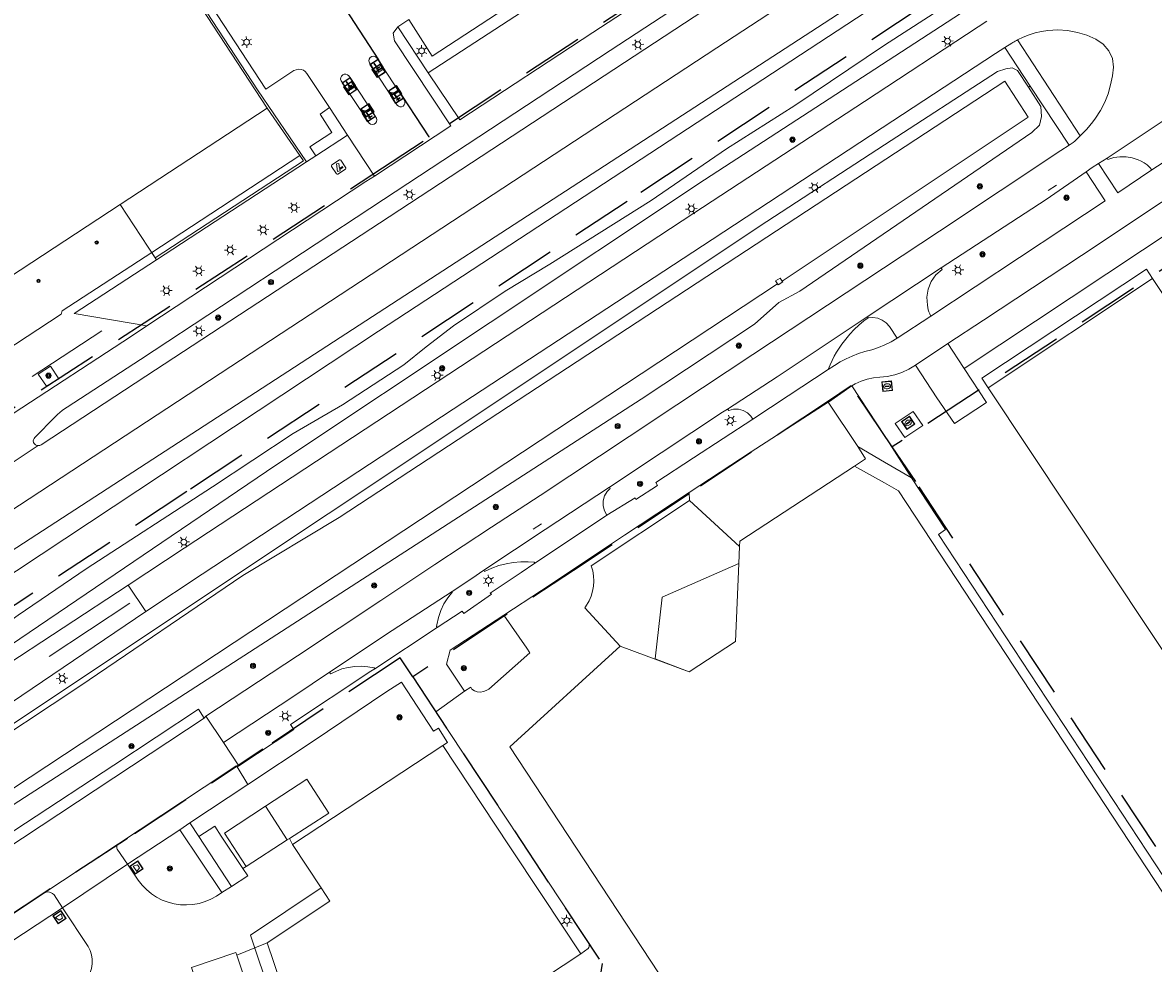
# Model space of a CAD drawing. Header units: metres. Extents: x 89872 to 94585, y 463299 to 469000.
# Tile 226 of 256: x 91911 to 92028, y 464622 to 464720. Entities that reach past the tile are written whole.
import ezdxf
from ezdxf.enums import TextEntityAlignment as Align

# ---------------------------------------------------------------- set-up
doc = ezdxf.new("R2010")
doc.units = ezdxf.units.M
doc.linetypes.add('HIDDEN', pattern=[9.525, 6.35, -3.175])
doc.layers.get('0').update_dxf_attribs({"linetype": 'CONTINUOUS'})
for name, color, linetype, lineweight in [('B-WE-GR-BEPLANTING_CULTUUR-G', 251, 'CONTINUOUS', 13), ('B-WE-GR-BOOM-S', 251, 'CONTINUOUS', 13), ('B-WE-GR-PLANTENBAK-S', 251, 'CONTINUOUS', 13), ('B-WE-IE-MEUBILAIR_WEGMEUBILAIR_SLAGBOOM-S', 251, 'CONTINUOUS', 13), ('B-WE-IE-TERREINAFSCHEIDING-G', 251, 'CONTINUOUS', 13), ('B-WE-KL-ET_LS_OV_LICHTMAST-S', 251, 'CONTINUOUS', 13), ('B-WE-KL-GAS_PUT-S', 251, 'CONTINUOUS', 13), ('B-WE-OG-TOPOGRAFIE_BEBOUWING-GV', 251, 'CONTINUOUS', 13), ('B-WE-OG-TOPOGRAFIE_BEBOUWING_LUIFEL-GV', 251, 'CONTINUOUS', 13), ('B-WE-OG-TOPOGRAFIE_HUISNUMMER-T25', 251, 'CONTINUOUS', 13), ('B-WE-OG-TOPOGRAFIE_STRAATNAAM-T18', 251, 'CONTINUOUS', 13), ('B-WE-OG-TOPOGRAFIE_WATER-GV', 251, 'CONTINUOUS', 13), ('B-WE-RI-DRAINAGE_PUT-S', 251, 'CONTINUOUS', 13), ('B-WE-VH-GOOT-G', 251, 'CONTINUOUS', 13), ('B-WE-VH-VERHARDING-GV', 251, 'CONTINUOUS', 13), ('B-WE-VW-PAAL_PRAATPAAL-S', 251, 'CONTINUOUS', 13), ('B_OVERBOUWLIJN_LIJN_1', 251, 'CONTINUOUS', 13), ('Percelen', 10, 'HIDDEN', 25), ('Q_CAMERA_0', 251, 'CONTINUOUS', 13), ('Q_PILAAR', 251, 'CONTINUOUS', 13), ('Q_PILAAR_0', 251, 'CONTINUOUS', 13)]:
    doc.layers.add(name, color=color, linetype=linetype, lineweight=lineweight)
doc.styles.get("Standard").update_dxf_attribs({"font": 'isocp.shx'})

# ---------------------------------------------------------------- blocks, each defined once
blk = doc.blocks.new('Q_LICHTMAST')
for points in [[(-0.26, 0.15), (-0.52, 0.3)], [(0, 0.3), (0, 0.6)], [(0.26, 0.15), (0.52, 0.3)], [(-0.26, -0.15), (-0.52, -0.3)], [(0, -0.3), (0, -0.6)], [(0.26, -0.15), (0.52, -0.3)]]:
    blk.add_lwpolyline(points)
blk.add_circle((0, 0), 0.3)
blk = doc.blocks.new('Q_PRAATPAAL')
blk.add_lwpolyline([(-0.5, 0.5), (0.5, 0.5), (0.5, -0.5), (-0.5, -0.5)], close=True)
for points in [[(-0.44, 0.46), (0.44, 0.46, -0.414214), (0.46, 0.44), (0.46, -0.44, -0.414214), (0.44, -0.46), (-0.44, -0.46, -0.414214), (-0.46, -0.44), (-0.46, 0.44), (-0.46, 0.44), (-0.46, 0.45), (-0.46, 0.45), (-0.46, 0.45), (-0.46, 0.45), (-0.46, 0.45), (-0.46, 0.45), (-0.46, 0.46), (-0.46, 0.46), (-0.46, 0.46), (-0.45, 0.46), (-0.45, 0.46), (-0.45, 0.46), (-0.45, 0.46), (-0.45, 0.46), (-0.45, 0.46), (-0.44, 0.46), (-0.44, 0.46)], [(-0.15, 0.22, 0.426944), (-0.15, 0.17)], [(-0.02, 0.31, 0.07503), (-0.15, 0.22)], [(-0.13, 0.08, 0.511022), (0.03, 0.08)], [(-0.08, 0.1, 0.3284), (0, 0.11)], [(0.21, 0.34, 0.843699), (0.18, 0.39)]]:
    blk.add_lwpolyline(points, format="xyb")
for points in [[(-0.15, 0.17), (-0.08, 0.1)], [(0.03, 0.08), (0.03, -0.37), (-0.13, -0.37), (-0.13, 0.08)], [(0.18, 0.39), (-0.02, 0.31)], [(0, 0.11), (0.21, 0.34)]]:
    blk.add_lwpolyline(points)
blk = doc.blocks.new('Q_BLOEMBAK')
for points in [[(-0.5, 0.5), (0.5, 0.5), (0.5, -0.5), (-0.5, -0.5)], [(-0.34, 0.2), (0.33, 0.2), (0.19, -0.25), (-0.2, -0.25)]]:
    blk.add_lwpolyline(points, close=True)
blk.add_lwpolyline([(-0.44, 0.46), (0.44, 0.46, -0.414214), (0.46, 0.44), (0.46, -0.44, -0.414214), (0.44, -0.46), (-0.44, -0.46, -0.414214), (-0.46, -0.44), (-0.46, 0.44), (-0.46, 0.44), (-0.46, 0.45), (-0.46, 0.45), (-0.46, 0.45), (-0.46, 0.45), (-0.46, 0.45), (-0.46, 0.45), (-0.46, 0.46), (-0.46, 0.46), (-0.46, 0.46), (-0.45, 0.46), (-0.45, 0.46), (-0.45, 0.46), (-0.45, 0.46), (-0.45, 0.46), (-0.45, 0.46), (-0.44, 0.46), (-0.44, 0.46)], format="xyb")
blk = doc.blocks.new('Q_SLAGBOOM')
blk.add_lwpolyline([(-0.5, 0.5), (0.5, 0.5), (0.5, -0.5), (-0.5, -0.5)], close=True)
blk.add_lwpolyline([(-0.44, 0.46), (0.44, 0.46, -0.414214), (0.46, 0.44), (0.46, -0.44, -0.414214), (0.44, -0.46), (-0.44, -0.46, -0.414214), (-0.46, -0.44), (-0.46, 0.44), (-0.46, 0.44), (-0.46, 0.45), (-0.46, 0.45), (-0.46, 0.45), (-0.46, 0.45), (-0.46, 0.45), (-0.46, 0.45), (-0.46, 0.46), (-0.46, 0.46), (-0.46, 0.46), (-0.45, 0.46), (-0.45, 0.46), (-0.45, 0.46), (-0.45, 0.46), (-0.45, 0.46), (-0.45, 0.46), (-0.44, 0.46), (-0.44, 0.46)], format="xyb")
for points in [[(-0.29, 0.04), (-0.38, 0.04), (-0.38, 0.1)], [(-0.38, 0.1), (-0.29, 0.1)], [(-0.29, 0.1), (-0.29, 0.2)], [(-0.29, 0.2), (-0.23, 0.2), (-0.23, 0.1)], [(-0.23, 0.04), (-0.23, -0.2), (-0.29, -0.2), (-0.29, 0.04)], [(-0.23, 0.1), (0.37, 0.1), (0.37, 0.04), (-0.23, 0.04)]]:
    blk.add_lwpolyline(points)
blk = doc.blocks.new('Camera')
for points in [[(2.32688, 79.587679), (17.684498, 79.587679)], [(0.406396, 62.309263), (0.406396, 77.666466)], [(17.684498, 60.38805), (2.32688, 60.38805)], [(4.920523, 75.76609), (3.047973, 71.751755), (5.555127, 70.582774), (5.555127, 64.208597), (7.11819, 64.208597), (7.11819, 69.853463), (15.095023, 66.135019), (16.967573, 70.150396), (4.920523, 75.76609)], [(19.606024, 77.666466), (19.606024, 62.309263), (19.606024, 62.309263)]]:
    blk.add_lwpolyline(points)
for points in [[(0.406396, 77.666466), (0.406396, 78.727092), (1.266081, 79.587679), (2.32688, 79.587679)], [(17.684498, 79.587679), (18.747382, 79.587679), (19.606024, 78.727092), (19.606024, 77.666466)], [(2.32688, 60.38805), (1.266081, 60.38805), (0.406396, 61.247594), (0.406396, 62.309263)], [(19.606024, 62.309263), (19.606024, 61.247594), (18.747382, 60.38805), (17.684498, 60.38805)]]:
    blk.add_open_spline(points, degree=3)
blk = doc.blocks.new('Q_CAMERA')
blk.add_blockref('Camera', (-0.4, -60.4))
blk = doc.blocks.new('Q_DRAINAGEPUT')
blk.add_lwpolyline([(-0.5, 0.5), (0.5, 0.5), (0.5, -0.5), (-0.5, -0.5)], close=True)
for points in [[(-0.44, 0.46), (0.44, 0.46, -0.414214), (0.46, 0.44), (0.46, -0.44, -0.414214), (0.44, -0.46), (-0.44, -0.46, -0.414214), (-0.46, -0.44), (-0.46, 0.44), (-0.46, 0.44), (-0.46, 0.45), (-0.46, 0.45), (-0.46, 0.45), (-0.46, 0.45), (-0.46, 0.45), (-0.46, 0.45), (-0.46, 0.46), (-0.46, 0.46), (-0.46, 0.46), (-0.45, 0.46), (-0.45, 0.46), (-0.45, 0.46), (-0.45, 0.46), (-0.45, 0.46), (-0.45, 0.46), (-0.44, 0.46), (-0.44, 0.46)], [(-0.34, 0.1, 0.380426), (-0.28, -0.18)], [(-0.01, 0.27, 0.240218), (-0.34, 0.1)], [(-0.19, 0.04, 0.853344), (-0.19, -0.03)], [(0.33, 0.11, 0.240191), (-0.01, 0.27)], [(0.18, -0.03, 0.849746), (0.18, 0.04)], [(0.27, -0.18, 0.380426), (0.33, 0.11)], [(-0.28, -0.18, 0.148452), (0.01, -0.26)], [(0.01, -0.26, 0.131742), (0.27, -0.18)]]:
    blk.add_lwpolyline(points, format="xyb")
for points in [[(-0.19, 0.04), (0.18, 0.04)], [(0.18, -0.03), (-0.19, -0.03)]]:
    blk.add_lwpolyline(points)
blk = doc.blocks.new('Q_GASPUT')
blk.add_lwpolyline([(-0.5, 0.5), (0.5, 0.5), (0.5, -0.5), (-0.5, -0.5)], close=True)
for points in [[(-0.44, 0.46), (0.44, 0.46, -0.414214), (0.46, 0.44), (0.46, -0.44, -0.414214), (0.44, -0.46), (-0.44, -0.46, -0.414214), (-0.46, -0.44), (-0.46, 0.44), (-0.46, 0.44), (-0.46, 0.45), (-0.46, 0.45), (-0.46, 0.45), (-0.46, 0.45), (-0.46, 0.45), (-0.46, 0.45), (-0.46, 0.46), (-0.46, 0.46), (-0.46, 0.46), (-0.45, 0.46), (-0.45, 0.46), (-0.45, 0.46), (-0.45, 0.46), (-0.45, 0.46), (-0.45, 0.46), (-0.44, 0.46), (-0.44, 0.46)], [(-0.34, 0.1, 0.380426), (-0.28, -0.18)], [(-0.01, 0.27, 0.240218), (-0.34, 0.1)], [(-0.19, 0.04, 0.853344), (-0.19, -0.03)], [(0.33, 0.11, 0.240191), (-0.01, 0.27)], [(0.18, -0.03, 0.849746), (0.18, 0.04)], [(0.27, -0.18, 0.380426), (0.33, 0.11)], [(-0.28, -0.18, 0.148452), (0.01, -0.26)], [(0.01, -0.26, 0.131742), (0.27, -0.18)]]:
    blk.add_lwpolyline(points, format="xyb")
for points in [[(-0.19, 0.04), (0.18, 0.04)], [(0.18, -0.03), (-0.19, -0.03)]]:
    blk.add_lwpolyline(points)
blk = doc.blocks.new('BOOM-970')
at = {"layer": 'Q_PILAAR'}
for radius in [0.18, 0.09]:
    blk.add_circle((0, 0), radius, dxfattribs=at)
blk = doc.blocks.new('Q_PILAAR')
at = {"layer": 'Q_PILAAR'}
for p, q in [((0.05, 0.31), (0.12, 0.24)), ((0.12, 0.12), (0.05, 0.05)), ((0.31, 0.31), (0.24, 0.24)), ((0.24, 0.12), (0.31, 0.05))]:
    blk.add_line(p, q, dxfattribs=at)
blk.add_blockref('BOOM-970', (0.18, 0.18))
blk = doc.blocks.new('Q_BOOM')
for radius in [0.27, 0.18, 0.09]:
    blk.add_circle((0, 0), radius)

msp = doc.modelspace()

# ---------------------------------------------------------------- linework, layer by layer
at = {"layer": 'B-WE-GR-BEPLANTING_CULTUUR-G'}
for p, q in [((92015.05, 464712.97), (92014.86, 464712.85)), ((91941.29, 464705.77), (91944.58, 464707.92)), ((92031.17, 464699.05), (92008.22, 464683.82)), ((92000, 464676.9), (91996.65, 464682.03)), ((92000, 464676.9), (92002.79, 464672.53))]:
    msp.add_line(p, q, dxfattribs=at)
for points in [[(91874.75, 464785.04), (91916.78, 464778.58), (91970.07, 464770.44), (91972.98, 464769.96), (91976.33, 464768.84), (91979.22, 464766.98), (91981.31, 464764.76), (91996.04, 464742.43), (91952.89, 464714.33)], [(92003.09, 464725.57), (91911.12, 464665.79), (91898.3, 464657.47), (91896.52, 464656.85), (91895.67, 464656.71), (91894.35, 464656.72), (91890.7, 464657.11)], [(91880.21, 464658.01), (91879.64, 464657.42), (91879.46, 464656.8), (91879.49, 464656.22), (91886.07, 464646.21), (91886.69, 464645.59), (91888.09, 464645.1), (91889.79, 464644.87), (91891.71, 464644.87), (91893.64, 464645.23), (91895.27, 464645.65), (91896.99, 464646.6), (91937.15, 464673.85), (91981.42, 464703.29), (92007.84, 464720.48)]]:
    msp.add_lwpolyline(points, dxfattribs=at)
at = {"layer": 'B-WE-IE-TERREINAFSCHEIDING-G'}
for p, q in [((91939.65, 464705.8), (91936.26, 464710.71)), ((91924.35, 464695.78), (91939.65, 464705.8)), ((91940.02, 464705.25), (91939.65, 464705.8)), ((91924.71, 464695.23), (91940.02, 464705.25)), ((91940.34, 464705.15), (91924.83, 464695.04)), ((91915.11, 464689.76), (91924.35, 464695.78)), ((91924.35, 464695.78), (91924.71, 464695.23)), ((91924.71, 464695.23), (91924.83, 464695.04)), ((91994.19, 464680.33), (91997.24, 464675.75)), ((91931.53, 464635.54), (91933.77, 464632.17))]:
    msp.add_line(p, q, dxfattribs=at)
for points in [[(91909.06, 464691.89), (91909.3, 464691.97), (91909.51, 464692.11), (91909.67, 464692.31), (91909.77, 464692.54), (91909.81, 464692.79), (91909.77, 464693.04), (91909.66, 464693.26), (91921.08, 464700.76), (91936.26, 464710.71)], [(91924.83, 464695.04), (91916.34, 464689.51), (91923.84, 464688.21)], [(91988.95, 464692.57), (91989.02, 464692.47), (91989.51, 464692.75), (91989.45, 464692.82)], [(91892.86, 464684.29), (91903.25, 464682.7), (91903.73, 464682.67), (91904.21, 464682.71), (91904.68, 464682.81), (91905.13, 464682.98), (91905.55, 464683.22), (91914.99, 464689.42), (91915.11, 464689.76)], [(92006.56, 464686.41), (92008.17, 464683.93), (92008.22, 464683.82)], [(91914.75, 464682.76), (91913.92, 464684.05), (91912.63, 464683.24), (91913.5, 464681.98), (91914.75, 464682.76)], [(92008.22, 464683.82), (92010.54, 464680.3), (92007.22, 464678.13), (92005.42, 464680.8), (92003.19, 464684.16)], [(91996.9, 464673.73), (91998.06, 464674.5), (91997.24, 464675.75)], [(91997.24, 464675.75), (92000, 464674.14), (92002.79, 464672.53)], [(92002.79, 464672.53), (92006.31, 464667.19), (92005.57, 464666.66), (92037.41, 464618.27), (92028.57, 464560.73), (92020.8, 464558.14), (92020.97, 464557.55), (92017.39, 464556.38)], [(91929.22, 464635.48), (91930.87, 464636.54), (91931.53, 464635.54)]]:
    msp.add_lwpolyline(points, dxfattribs=at)
at = {"layer": 'B-WE-OG-TOPOGRAFIE_BEBOUWING-GV'}
for p, q in [((91936.26, 464710.71), (91909.35, 464751.87)), ((91985.05, 464665.45), (91984.97, 464663.67)), ((91984.97, 464663.67), (91984.62, 464655.63)), ((91979.85, 464652.5), (91972.73, 464655.16)), ((91954.4, 464644.88), (91938.9, 464634.65)), ((91938.35, 464635.14), (91936.11, 464638.62)), ((91938.58, 464635.29), (91942.64, 464637.9)), ((91934.1, 464632.4), (91938.35, 464635.14)), ((91938.35, 464635.14), (91938.58, 464635.29)), ((91968.65, 464623.37), (91964.67, 464629.38))]:
    msp.add_line(p, q, dxfattribs=at)
for points in [[(92027.69, 464693.1), (92010.72, 464681.82), (92039.91, 464637.88), (92056.89, 464649.16), (92027.69, 464693.1)], [(91996.9, 464673.73), (91985.08, 464665.97), (91985.05, 464665.45)], [(92015, 464557.13), (92027.77, 464561.38), (92036.39, 464618.07), (92001.46, 464671.18), (92000, 464672), (91996.9, 464673.73)], [(91972.73, 464655.16), (91961.34, 464644.75), (91986.14, 464607.03), (91979.56, 464563.66)], [(91964.67, 464629.38), (91961.27, 464634.51), (91954.4, 464644.88)], [(91942.64, 464637.9), (91940.37, 464641.42), (91936.11, 464638.62)], [(91936.11, 464638.62), (91931.85, 464635.82), (91934.1, 464632.4)], [(91938.9, 464634.65), (91941.85, 464630.2), (91942.75, 464628.8), (91936.27, 464624.51)], [(91936.27, 464624.51), (91938.36, 464618.3), (91938.47, 464618.33), (91942.47, 464606.43), (91940.97, 464606.09), (91941.34, 464604.34), (91941.64, 464602.59), (91941.66, 464600.81), (91941.5, 464599.07), (91938.25, 464577.61), (91949.05, 464576.02), (91955.86, 464575.01), (91963.23, 464573.9), (91963.44, 464573.86)], [(91958.17, 464602.6), (91950.43, 464603.78), (91946.96, 464609.04), (91968.65, 464623.37)]]:
    msp.add_lwpolyline(points, dxfattribs=at)
at = {"layer": 'B-WE-OG-TOPOGRAFIE_BEBOUWING_LUIFEL-GV'}
for p in [(91984.62, 464655.63), (91976.33, 464653.82)]:
    msp.add_line(p, (91979.85, 464652.5), dxfattribs=at)
for points in [[(91984.97, 464663.67), (91977.04, 464660.22), (91976.33, 464653.82)], [(91984.62, 464655.63), (91984.97, 464663.67), (91984.97, 464663.67)]]:
    msp.add_lwpolyline(points, dxfattribs=at)
at = {"layer": 'B-WE-OG-TOPOGRAFIE_STRAATNAAM-T18'}
for p, q in [((92016.92, 464702.19), (92017.75, 464702.75)), ((91963.75, 464667.23), (91964.58, 464667.78)), ((91913.76, 464654.06), (91922.1, 464659.57))]:
    msp.add_line(p, q, dxfattribs=at)
at = {"layer": 'B-WE-OG-TOPOGRAFIE_WATER-GV'}
for points in [[(91905, 464659.29), (91907.9, 464661.3), (91947.77, 464687.67), (92000, 464721.91), (92004.09, 464724.59), (92004.76, 464724.58), (92005.41, 464724.19), (92006.81, 464722.14), (92006.78, 464721.88), (92006.58, 464721.45), (92000, 464717.2), (91990.75, 464710.96), (91983.69, 464706.49), (91975.93, 464701.18), (91965.45, 464694.58), (91960.86, 464691.79)], [(92014.86, 464712.85), (92013.75, 464714.59), (92013.18, 464714.86), (92012.52, 464714.76), (92011.66, 464714.5), (92000, 464706.9), (91987.85, 464698.99), (91897.25, 464638.63), (91896.9, 464637.37), (91896.81, 464636.3), (91897.25, 464635.13), (91897.5, 464634.79)], [(91897.5, 464634.79), (91897.97, 464634.15), (91899.32, 464633.34), (91900.39, 464633.07), (91901.74, 464633.43), (91974.89, 464680.66), (91986.6, 464688.41), (91989.1, 464690.63), (91991.26, 464691.79), (92015.2, 464708.17), (92016, 464708.93), (92016.23, 464709.82), (92016.13, 464710.88), (92014.86, 464712.85)], [(91989.45, 464692.82), (92014.83, 464709.76), (92012.42, 464713.47), (91943.69, 464668.42), (91933.77, 464662.45), (91916.94, 464651.03), (91905.57, 464643.51)], [(91988.95, 464692.57), (91988.74, 464692.87), (91989.22, 464693.14), (91989.45, 464692.82)], [(91901.24, 464634.67), (91988.95, 464692.57)], [(91960.86, 464691.79), (91955.51, 464688.21), (91952.67, 464686.04), (91950.38, 464684.2), (91944.05, 464680.05), (91938.95, 464677.1), (91930.64, 464671.58), (91917.59, 464663.14), (91910.57, 464658.36), (91907.06, 464655.82)]]:
    msp.add_lwpolyline(points, dxfattribs=at)
at = {"layer": 'B-WE-VH-GOOT-G'}
msp.add_line((91912.01, 464682.99), (91919.19, 464687.71), dxfattribs=at)
at = {"layer": 'B-WE-VH-VERHARDING-GV'}
for p, q in [((91950.89, 464719.84), (91949.77, 464719.09)), ((91949.77, 464719.09), (91952.89, 464714.33)), ((92013.74, 464717.75), (92020.22, 464707.83)), ((92015.05, 464712.97), (92012.43, 464716.96)), ((91944.69, 464714.03), (91944.56, 464714.14)), ((91952.89, 464714.33), (91956.17, 464709.48)), ((92019.06, 464706.87), (92015.05, 464712.97)), ((91944.58, 464707.92), (91942.71, 464710.77)), ((91949.98, 464710.84), (91950.14, 464710.84)), ((92030.51, 464710.57), (92022.99, 464705.55)), ((91947.35, 464703.69), (91944.58, 464707.92)), ((91955.23, 464708.87), (91947.35, 464703.69)), ((92027.61, 464704.33), (92031.4, 464706.82)), ((91941.29, 464705.77), (91940.34, 464705.15)), ((92022.99, 464705.55), (92022.1, 464704.98)), ((92022.1, 464704.98), (92024.09, 464701.97)), ((92022.8, 464701.12), (92020.84, 464704.14)), ((92024.09, 464701.97), (92027.61, 464704.33)), ((92005.85, 464694.2), (91998.23, 464689.16)), ((92001.31, 464686.95), (92004.79, 464689.23)), ((91998.31, 464689.04), (91998.23, 464689.16)), ((92006.56, 464686.41), (92003.19, 464684.16)), ((92001.12, 464678.14), (92002.09, 464676.7)), ((91912.62, 464675.85), (91908.66, 464673.26)), ((91979.83, 464671), (91979.89, 464670.19)), ((91979.89, 464670.19), (91985.05, 464665.45)), ((91888.87, 464639.73), (91921.91, 464661.44)), ((91921.91, 464661.44), (91923.74, 464658.74)), ((91960.72, 464658.36), (91955.17, 464654.73)), ((91947.38, 464652.81), (91953.82, 464657.06)), ((91953.68, 464648.36), (91956.64, 464650.48)), ((91929.77, 464647.71), (91929.94, 464647.91)), ((91929.94, 464647.91), (91931.76, 464645.2)), ((91931.76, 464645.2), (91933.36, 464642.8)), ((91933.18, 464642.68), (91933.36, 464642.8)), ((91934.26, 464640.85), (91933.18, 464642.68)), ((91932.02, 464642.05), (91920.91, 464634.74)), ((91934.26, 464640.85), (91928.3, 464636.89)), ((91927.26, 464636.19), (91928.3, 464636.89)), ((91928.3, 464636.89), (91929.22, 464635.48)), ((91927.26, 464636.19), (91921.84, 464632.63)), ((91931.58, 464629.69), (91927.26, 464636.19)), ((91913.23, 464629.63), (91920.91, 464634.74)), ((91929.22, 464635.48), (91932.59, 464630.34)), ((91938.58, 464635.29), (91938.9, 464634.65)), ((91921.84, 464632.63), (91915.15, 464628.13)), ((91933.77, 464632.17), (91934.1, 464632.4)), ((91932.59, 464630.34), (91931.58, 464629.69)), ((91915.15, 464628.13), (91902.3, 464619.69)), ((91939.19, 464605.13), (91933.15, 464623.23))]:
    msp.add_line(p, q, dxfattribs=at)
for points in [[(91940.34, 464705.15), (91935.28, 464712.59), (91909.61, 464751.89)], [(91917.16, 464750.72), (91917.42, 464750.32), (91917.46, 464750.17), (91917.46, 464750.01), (91917.43, 464749.86), (91917.36, 464749.71), (91917.26, 464749.6), (91913.55, 464747.18), (91936.12, 464712.65), (91939.04, 464714.57), (91939.27, 464714.67), (91939.52, 464714.72), (91939.77, 464714.7), (91940.01, 464714.62), (91940.21, 464714.48), (91940.38, 464714.29), (91942.71, 464710.77)], [(91989.11, 464739.48), (91953.3, 464716.06), (91950.89, 464719.84)], [(91956.17, 464709.48), (91969.89, 464718.5), (91984.94, 464728.37), (91999.56, 464737.95)], [(91912.62, 464675.85), (91912.68, 464675.85), (91912.74, 464675.85), (91912.81, 464675.87), (91912.87, 464675.9), (91912.93, 464675.93), (91923.74, 464683.03), (91948.87, 464699.49), (91973.15, 464715.43), (91986.56, 464724.21), (91998.29, 464731.93), (91998.34, 464731.96), (91998.39, 464732.01), (91998.43, 464732.05), (91998.46, 464732.1), (91998.49, 464732.16)], [(92000.27, 464728.47), (91982.7, 464716.92), (91945.91, 464692.79), (91932.53, 464684.01), (91904.06, 464665.38)], [(91986.7, 464726.48), (91971.69, 464716.66), (91948.27, 464701.26), (91923.18, 464684.75), (91915.62, 464679.83), (91915.36, 464679.66), (91915.1, 464679.47), (91914.85, 464679.27), (91914.61, 464679.06), (91914.38, 464678.84), (91912.28, 464676.69), (91912.2, 464676.59), (91912.15, 464676.46), (91912.13, 464676.33), (91912.15, 464676.19), (91912.21, 464676.07), (91912.27, 464676), (91912.35, 464675.94), (91912.43, 464675.89), (91912.52, 464675.86), (91912.62, 464675.85)], [(91921.91, 464661.44), (91927.71, 464665.27), (91953.81, 464682.44), (91980.32, 464699.84), (91997.94, 464711.38), (92009.68, 464719.08), (92010.58, 464719.69)], [(91955.23, 464708.87), (91949.42, 464717.66), (91949.28, 464718.44), (91949.77, 464719.09)], [(92020.22, 464707.83), (92020.56, 464708.17), (92020.89, 464708.53), (92021.2, 464708.9), (92021.5, 464709.28), (92021.79, 464709.66), (92022.31, 464710.46), (92022.74, 464711.3), (92023.09, 464712.19), (92023.35, 464713.1), (92023.53, 464714.03), (92023.66, 464714.92), (92023.54, 464715.81), (92023.17, 464716.63), (92022.59, 464717.32), (92021.84, 464717.81), (92020.9, 464718.22), (92019.92, 464718.52), (92018.91, 464718.71), (92017.89, 464718.78), (92016.86, 464718.73), (92016.21, 464718.62), (92015.57, 464718.47), (92014.94, 464718.27), (92014.33, 464718.03), (92013.74, 464717.75)], [(92013.74, 464717.75), (92013.62, 464717.69), (92013.5, 464717.62), (92013.38, 464717.56), (92013.27, 464717.49), (92013.15, 464717.42), (92012.43, 464716.96)], [(92012.43, 464716.96), (92011.47, 464716.35), (91999.75, 464708.65), (91982.23, 464697.15), (91955.47, 464679.6), (91929.56, 464662.58), (91923.74, 464658.74)], [(91950.14, 464710.84), (91950.3, 464710.91), (91950.42, 464711.03), (91950.49, 464711.18), (91950.5, 464711.35), (91950.44, 464711.51), (91947.59, 464715.89), (91947.44, 464716.01), (91947.25, 464716.06), (91947.07, 464716.03), (91946.91, 464715.92), (91946.8, 464715.77), (91946.77, 464715.58), (91946.82, 464715.39), (91949.69, 464711), (91949.82, 464710.89), (91949.98, 464710.84)], [(91944.56, 464714.14), (91944.4, 464714.2), (91944.22, 464714.2), (91944.07, 464714.13), (91943.94, 464714.01), (91943.87, 464713.85), (91943.86, 464713.68), (91943.92, 464713.52), (91946.8, 464709.15), (91946.95, 464709.04), (91947.14, 464709), (91947.32, 464709.04), (91947.47, 464709.14), (91947.57, 464709.3), (91947.6, 464709.48), (91947.55, 464709.66), (91944.69, 464714.03)], [(91942.71, 464710.77), (91941.73, 464710.09), (91942.95, 464708.2), (91940.68, 464706.72), (91941.29, 464705.77)], [(91929.94, 464647.91), (91939.4, 464654.16), (91947.99, 464659.87), (91953.59, 464663.56), (91959.44, 464667.42), (91964.47, 464670.69), (91973.63, 464676.78), (91978.56, 464680.06), (91986.42, 464685.26), (92005.69, 464698), (92018.22, 464706.31), (92019.06, 464706.87)], [(92019.06, 464706.87), (92019.49, 464707.16), (92019.64, 464707.29), (92019.79, 464707.42), (92019.93, 464707.55), (92020.08, 464707.69), (92020.22, 464707.83)], [(92027.61, 464704.33), (92027.37, 464704.59), (92027.11, 464704.83), (92026.82, 464705.04), (92026.5, 464705.22), (92026.18, 464705.36), (92025.57, 464705.56), (92024.95, 464705.67), (92024.31, 464705.68), (92023.69, 464705.59), (92023.08, 464705.4), (92022.99, 464705.55)], [(92020.84, 464704.14), (92021.46, 464704.57), (92022.1, 464704.98)], [(91923.84, 464688.21), (91946.46, 464703.11), (91947.35, 464703.69)], [(92020.84, 464704.14), (92016.71, 464701.28), (92005.85, 464694.2)], [(92004.79, 464689.23), (92018.52, 464698.29), (92022.8, 464701.12)], [(92029.49, 464701.56), (92028.57, 464700.94), (92020.35, 464695.49), (92010.24, 464688.79), (92006.56, 464686.41)], [(92005.85, 464694.2), (92005.96, 464694.04), (92005.32, 464693.48), (92004.83, 464692.8), (92004.51, 464692.02), (92004.37, 464691.19), (92004.43, 464690.35), (92004.47, 464690.12), (92004.53, 464689.89), (92004.6, 464689.66), (92004.69, 464689.45), (92004.79, 464689.23)], [(91910.04, 464679.16), (91922.25, 464687.16), (91923.84, 464688.21)], [(91998.23, 464689.16), (91988.92, 464682.97), (91983.79, 464679.62)], [(91998.31, 464689.04), (91997.87, 464688.74), (91997.37, 464688.3), (91996.89, 464687.84), (91996.43, 464687.36), (91996, 464686.85), (91995.6, 464686.33), (91995.32, 464685.92), (91995.06, 464685.51), (91994.82, 464685.08), (91994.6, 464684.65), (91994.39, 464684.21), (91994.18, 464683.71)], [(92001.31, 464686.95), (92000.51, 464688.16), (92000.18, 464688.53), (91999.77, 464688.82), (91999.31, 464689), (91998.81, 464689.08), (91998.31, 464689.04)], [(91994.18, 464683.71), (91994.84, 464684.13), (91995.43, 464684.49), (91996.05, 464684.82), (91996.68, 464685.1), (91997.33, 464685.35), (91997.99, 464685.56), (91998.69, 464685.75), (91999.37, 464685.98), (92000.04, 464686.26), (92000.68, 464686.58), (92001.31, 464686.95)], [(91986.41, 464678.6), (91990.05, 464680.98), (91994.18, 464683.71)], [(92003.19, 464684.16), (92002.52, 464683.75), (92001.81, 464683.41), (92001.06, 464683.16), (92000.29, 464683), (91999.51, 464682.92), (91998.86, 464682.85), (91998.22, 464682.71), (91997.59, 464682.5), (91996.99, 464682.23), (91996.65, 464682.03)], [(91996.65, 464682.03), (91996.43, 464681.9), (91994.24, 464680.35), (91994.19, 464680.33)], [(91994.19, 464680.33), (91986.25, 464675.22), (91979.83, 464671)], [(91983.79, 464679.62), (91983.27, 464679.29), (91976.96, 464675.12), (91971.6, 464671.55)], [(91986.41, 464678.6), (91986.21, 464678.89), (91985.85, 464679.23), (91985.41, 464679.47), (91984.93, 464679.6), (91984.43, 464679.61), (91983.95, 464679.49), (91983.79, 464679.62)], [(92002.09, 464676.7), (92003.95, 464677.94), (92002.98, 464679.38), (92001.12, 464678.14)], [(91971.35, 464668.66), (91974.26, 464670.47), (91974.32, 464670.29), (91976.56, 464671.75), (91976.4, 464672.03), (91980.27, 464674.58), (91986.41, 464678.6)], [(91971.6, 464671.55), (91964.98, 464667.2), (91958.65, 464662.98)], [(91979.83, 464671), (91973.15, 464666.61), (91969.46, 464664.14), (91964.59, 464660.89), (91960.72, 464658.36)], [(91971.6, 464671.55), (91971.7, 464671.43), (91971.36, 464671.13), (91971.1, 464670.67), (91970.96, 464670.16), (91970.96, 464669.63), (91971.09, 464669.12), (91971.35, 464668.66)], [(91979.89, 464670.19), (91969.73, 464663.44), (91969.88, 464662.93), (91969.96, 464662.4), (91969.99, 464661.87), (91969.95, 464661.34), (91969.86, 464660.82), (91969.71, 464660.31), (91969.5, 464659.82), (91969.12, 464659.19), (91969.06, 464659.09), (91972.73, 464655.16)], [(91963.91, 464663.7), (91968.01, 464666.42), (91971.35, 464668.66)], [(91953.82, 464657.06), (91956.42, 464658.77), (91956.58, 464658.53), (91959.43, 464660.52), (91959.3, 464660.62), (91962.49, 464662.75), (91963.91, 464663.7)], [(91963.91, 464663.7), (91963.82, 464663.83), (91963.21, 464663.85), (91962.45, 464663.85), (91961.68, 464663.79), (91960.93, 464663.66), (91960.18, 464663.46), (91959.46, 464663.21), (91958.72, 464662.87), (91958.65, 464662.98)], [(91958.65, 464662.98), (91957.4, 464662.14), (91955.36, 464660.8)], [(91942.72, 464652.45), (91949.19, 464656.77), (91955.36, 464660.8)], [(91955.36, 464660.8), (91955.4, 464660.74), (91954.93, 464660.15), (91954.52, 464659.51), (91954.19, 464658.82), (91953.95, 464658.1), (91953.79, 464657.36), (91953.74, 464657.16), (91953.82, 464657.06)], [(91923.74, 464658.74), (91891.6, 464636.97), (91891.09, 464636)], [(91956.64, 464650.48), (91957.29, 464650.9), (91957.39, 464650.7), (91957.66, 464650.54), (91957.96, 464650.44), (91958.28, 464650.41), (91958.59, 464650.45), (91958.89, 464650.55), (91959.16, 464650.72), (91963.39, 464654.44), (91963.08, 464654.92), (91960.72, 464658.36)], [(91955.17, 464654.73), (91954.78, 464653.28), (91956.64, 464650.48)], [(91947.38, 464652.81), (91947.33, 464652.89), (91946.67, 464653.01), (91945.99, 464653.07), (91945.31, 464653.05), (91944.64, 464652.95), (91943.98, 464652.79), (91942.8, 464652.3), (91942.72, 464652.45)], [(91942.72, 464652.45), (91939.12, 464650.06), (91931.76, 464645.2)], [(91933.36, 464642.8), (91939.01, 464646.54), (91938.68, 464647.06), (91946.99, 464652.55), (91947.38, 464652.81)], [(91950.14, 464651.44), (91948.64, 464650.46), (91940.91, 464645.26), (91934.26, 464640.85)], [(91954.4, 464644.88), (91954.88, 464645.19), (91953.96, 464646.69), (91953.45, 464646.37), (91950.14, 464651.44)], [(91897.27, 464627.55), (91902.17, 464630.89), (91920.45, 464642.87), (91929.19, 464648.65), (91929.77, 464647.71)], [(91953.68, 464648.36), (91969.47, 464624.47), (91969.52, 464624.36), (91969.53, 464624.25), (91969.52, 464624.14), (91969.48, 464624.03), (91969.41, 464623.94), (91968.65, 464623.37)], [(91929.77, 464647.71), (91897.9, 464626.67), (91897.42, 464626.58)], [(91933.18, 464642.68), (91933.06, 464642.77), (91932.02, 464642.05)], [(91920.91, 464634.74), (91920.82, 464634.65), (91920.76, 464634.54), (91920.74, 464634.42), (91920.75, 464634.29), (91920.8, 464634.18), (91921.84, 464632.63)], [(91921.84, 464632.63), (91922.97, 464630.98), (91923.37, 464630.46), (91923.82, 464630), (91924.32, 464629.58), (91924.86, 464629.23), (91925.43, 464628.93), (91926.04, 464628.7), (91926.67, 464628.53), (91927.31, 464628.44), (91927.96, 464628.42), (91928.61, 464628.46), (91929.25, 464628.58), (91929.87, 464628.77), (91930.47, 464629.02), (91931.03, 464629.34), (91931.58, 464629.69)], [(91932.59, 464630.34), (91934.26, 464631.44), (91933.77, 464632.17)], [(91915.15, 464628.13), (91914.28, 464629.45), (91914.11, 464629.61), (91913.9, 464629.72), (91913.68, 464629.76), (91913.44, 464629.73), (91913.23, 464629.63)], [(91901.31, 464621.38), (91902.51, 464622.51), (91913.23, 464629.63)], [(91917.23, 464620.27), (91917.55, 464620.62), (91917.81, 464621), (91918.01, 464621.43), (91918.15, 464621.87), (91918.21, 464622.34), (91918.21, 464622.81), (91918.14, 464623.27), (91917.99, 464623.71), (91917.78, 464624.13), (91915.15, 464628.13)], [(91933.15, 464623.23), (91934.99, 464623.98), (91936.27, 464624.51)], [(91939.19, 464605.13), (91934.6, 464603.65), (91928.47, 464621.95), (91933.04, 464623.52), (91933.15, 464623.23)]]:
    msp.add_lwpolyline(points, dxfattribs=at)
at = {"layer": 'B_OVERBOUWLIJN_LIJN_1'}
for points in [[(91936.26, 464710.71), (91940.02, 464705.25), (91924.71, 464695.23), (91921.08, 464700.76)], [(92010.72, 464681.82), (92010.07, 464682.81), (92027.07, 464694.06), (92027.69, 464693.1)], [(91940.97, 464606.09), (91934.55, 464625.31), (91941.85, 464630.2)]]:
    msp.add_lwpolyline(points, dxfattribs=at)
at = {"layer": 'Percelen'}
msp.add_line((92041.63, 464702.56), (92000.81, 464675.72), dxfattribs=at)
for points in [[(91953, 464707.73), (91926.54, 464748.18), (91930.89, 464776.86), (91862.21, 464787.38)], [(92015.78, 464749), (92012.48, 464746.8), (92006.92, 464743.1), (92004.11, 464741.24), (92002.62, 464740.23), (92002.16, 464739.96), (91999.49, 464738.23), (91998.87, 464737.81), (91998.88, 464737.79), (91976.32, 464723.03), (91953, 464707.73)], [(91873.15, 464662.18), (91874.14, 464661.48), (91890.58, 464658.89), (91905.91, 464656.57), (91906.79, 464657.16), (91928.37, 464671.39), (91974.86, 464702.04), (92033.15, 464740.55), (92085.34, 464730.19)], [(91846.62, 464685.3), (91904.94, 464676.41), (91947.08, 464703.82), (91953.01, 464707.71), (91953, 464707.73)], [(92000.81, 464675.72), (91996.56, 464682.01), (91994.22, 464680.45), (91979.84, 464670.88), (91969.01, 464663.69), (91960.79, 464658.27), (91951.3, 464651.96)], [(92038.48, 464618.55), (92003.23, 464672.14), (92000.81, 464675.72)], [(91951.3, 464651.96), (91949.99, 464653.95), (91935.82, 464644.5), (91921.84, 464635.3), (91911.19, 464628.31), (91911.01, 464628.19), (91902.4, 464622.38), (91901.31, 464621.38), (91917.36, 464596.97), (91918.18, 464595.54), (91918.93, 464594.08), (91919.63, 464592.59), (91920.27, 464591.07), (91920.84, 464589.53), (91921.35, 464587.96), (91921.8, 464586.38), (91922.18, 464584.78), (91922.5, 464583.16), (91922.76, 464581.53), (91922.94, 464579.9), (91923.21, 464574.4)], [(91951.3, 464651.96), (91970.85, 464622.36), (91964.18, 464578.83), (91962.61, 464568.54)]]:
    msp.add_lwpolyline(points, dxfattribs=at)

# ---------------------------------------------------------------- block references
at = {"layer": 'B-WE-GR-BOOM-S'}
for p, rotation in [((91990.51, 464707.45), 33.23586959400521), ((92009.85, 464702.62), 33.54531481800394), ((92018.8, 464701.45), 34.70959299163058), ((92010.13, 464695.61), 33.09814699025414), ((91997.51, 464694.43), 34.37545396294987), ((91936.66, 464692.73), 33.35253327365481), ((91931.21, 464689.07), 33.35253327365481), ((91984.96, 464686.18), 33.47507074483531), ((91913.7, 464683.08), 32.27229945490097), ((91954.33, 464683.84), 33.269081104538), ((91972.46, 464677.86), 32.85019452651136), ((91980.85, 464676.29), 33.25511528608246), ((91974.77, 464671.91), 33.11837931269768), ((91959.88, 464669.52), 32.85019452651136), ((91947.31, 464661.4), 32.85019452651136), ((91957.13, 464660.65), 33.17472601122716), ((91934.81, 464653.11), 32.85019452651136), ((91956.58, 464652.88), 123.6522329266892), ((91949.94, 464647.8), 123.1147911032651), ((91936.38, 464646.2), 33.51197078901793), ((91922.27, 464644.81), 33.48827457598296), ((91926.22, 464632.19), 33.30303907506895)]:
    msp.add_blockref('Q_BOOM', p, dxfattribs=dict(at, rotation=rotation))
at = {"layer": 'B-WE-GR-PLANTENBAK-S'}
for p, rotation in [((91922.78, 464632.28), 124.2062317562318), ((91914.83, 464627.16), 33.27858879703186)]:
    msp.add_blockref('Q_BLOEMBAK', p, dxfattribs=dict(at, rotation=rotation))
at = {"layer": 'B-WE-IE-MEUBILAIR_WEGMEUBILAIR_SLAGBOOM-S'}
for p, rotation in [((91947.57, 464715.06), 123.1602389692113), ((91944.7, 464713.17), 123.4836408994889), ((91949.68, 464711.87), 123.0826286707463), ((91946.78, 464709.99), 123.4836408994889)]:
    msp.add_blockref('Q_SLAGBOOM', p, dxfattribs=dict(at, rotation=rotation))
at = {"layer": 'B-WE-KL-ET_LS_OV_LICHTMAST-S'}
for p, rotation in [((92006.51, 464717.61), 33.22723913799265), ((91934.15, 464717.51), 123.1634433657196), ((91952.22, 464716.61), 122.508368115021), ((91974.55, 464717.26), 33.22892649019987), ((91992.8, 464702.49), 33.0851538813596), ((91950.96, 464701.77), 33.28086580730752), ((91939.05, 464700.43), 33.37386303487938), ((91980.07, 464700.3), 33.23586959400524), ((91935.86, 464698.12), 33.37386303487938), ((91932.46, 464696.06), 33.37386303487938), ((91929.21, 464693.89), 33.37386303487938), ((92007.59, 464693.98), 33.09814699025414), ((91925.87, 464691.85), 33.37386303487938), ((91929.23, 464687.69), 33.35253327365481), ((91953.84, 464683.1), 33.269081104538), ((91984.11, 464678.44), 141.2077672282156), ((91927.67, 464665.89), 33.33957832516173), ((91959.12, 464661.92), 121.5781649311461), ((91915.1, 464651.81), 34.12279079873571), ((91938.14, 464647.93), 33.4477428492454), ((91967.21, 464626.81), 123.4603729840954)]:
    msp.add_blockref('Q_LICHTMAST', p, dxfattribs=dict(at, rotation=rotation))
at = {"layer": 'B-WE-KL-GAS_PUT-S', "rotation": 5.550954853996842}
msp.add_blockref('Q_GASPUT', (92000.28, 464681.98), dxfattribs=at)
at = {"layer": 'B-WE-RI-DRAINAGE_PUT-S', "rotation": 33.65458587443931}
msp.add_blockref('Q_DRAINAGEPUT', (92002.45, 464678.2), dxfattribs=at)
at = {"layer": 'B-WE-VW-PAAL_PRAATPAAL-S'}
for p, rotation in [((91947.78, 464714.56), 123.1602389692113), ((91944.84, 464712.75), 123.4836408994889), ((91949.49, 464712.33), 123.0826286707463), ((91946.62, 464710.47), 123.221910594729)]:
    msp.add_blockref('Q_PRAATPAAL', p, dxfattribs=dict(at, rotation=rotation))
at = {"layer": 'Q_CAMERA_0', "xscale": 0.06, "yscale": 0.06, "rotation": 123.1770504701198}
msp.add_blockref('Q_CAMERA', (91944.45, 464704.45), dxfattribs=at)
at = {"layer": 'Q_PILAAR_0', "rotation": 33.26885961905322}
for p in [(91918.62, 464696.57), (91912.61, 464692.61)]:
    msp.add_blockref('Q_PILAAR', p, dxfattribs=at)

# ---------------------------------------------------------------- texts
at = {"layer": 'B-WE-OG-TOPOGRAFIE_HUISNUMMER-T25'}
for s, rotation, p in [('16', 33.6, (92020.59, 464685.38)), ('20', 33.3, (91982.55, 464651.88))]:
    msp.add_text(s, height=0.0025, rotation=rotation, dxfattribs=at).set_placement(p, align=Align.MIDDLE)
at = {"layer": 'B-WE-OG-TOPOGRAFIE_STRAATNAAM-T18'}
for s, rotation, p in [('Zernikedreef', 33.7854, (92016.92, 464702.19)), ('Zernikedreef', 33.2928, (91963.75, 464667.23)), ('Trambaan', 33.4199, (91913.76, 464654.06))]:
    msp.add_text(s, height=0.005, rotation=rotation, dxfattribs=at).set_placement(p, align=Align.MIDDLE)

doc.saveas('drawing.dxf')
